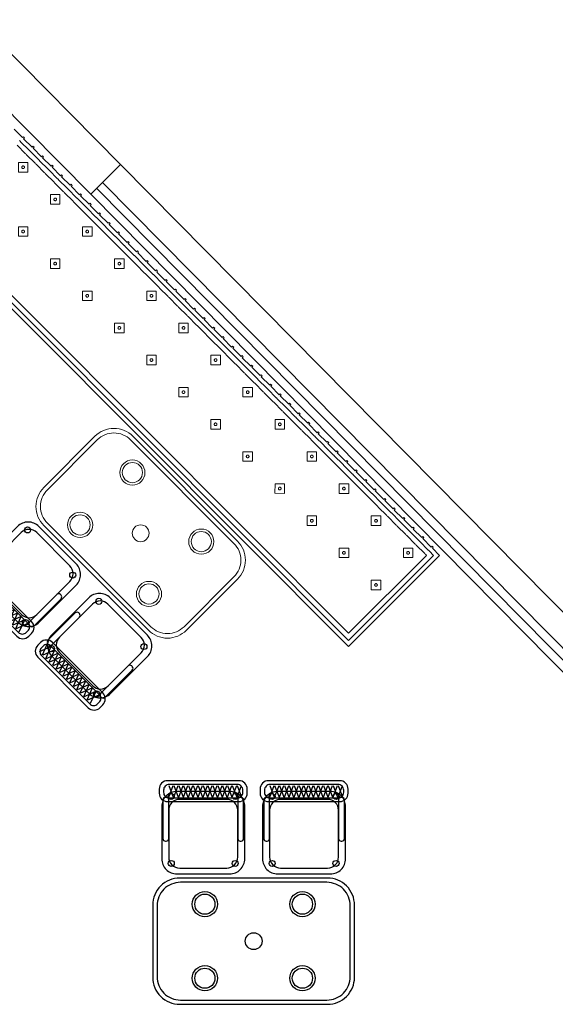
# Model space of a CAD drawing. Header units: metres. Extents: x 2232.4 to 2275.2, y 411.9 to 437.5.
# Tile 18 of 19: x 2268.8 to 2272, y 431.2 to 437.1. Entities that reach past the tile are written whole.
import ezdxf

# ---------------------------------------------------------------- set-up
doc = ezdxf.new("R2010")
doc.units = ezdxf.units.M
for name, color, linetype in [('DOOR', 5, 'Continuous'), ('RP_CHAIRS', 7, 'Continuous'), ('RP_TABLES', 7, 'Continuous'), ('WALL NEW', 40, 'Continuous')]:
    doc.layers.add(name, color=color, linetype=linetype)
doc.layers.add('NC_N1_BANQUETTES', color=7, linetype='Continuous', lineweight=13)
doc.layers.add('NC_N1_TABLES', color=7, linetype='Continuous', lineweight=13)

# ---------------------------------------------------------------- blocks, each defined once
blk = doc.blocks.new('NC_N1_TRIANGLE_L_BANQUETTE')
at = {"color": 0, "linetype": 'Continuous', "lineweight": -2}
for points in [[(0.035, 0.769), (0.035, 0.84), (0.027, 0.84), (0.027, 0.849), (0.035, 0.849), (0.035, 0.92), (0.027, 0.92), (0.027, 0.929), (0.035, 0.929), (0.035, 1), (0.027, 1), (0.027, 1.009), (0.035, 1.009), (0.035, 1.08), (0.027, 1.08), (0.027, 1.089), (0.035, 1.089), (0.035, 1.16), (0.027, 1.16), (0.027, 1.169), (0.035, 1.169), (0.035, 1.24), (0.027, 1.24), (0.027, 1.249), (0.035, 1.249), (0.035, 1.32), (0.027, 1.32), (0.027, 1.329), (0.035, 1.329), (0.035, 1.4), (0.027, 1.4), (0.027, 1.409), (0.035, 1.409), (0.035, 1.48), (0.027, 1.48), (0.027, 1.489), (0.035, 1.489), (0.035, 1.56), (0.027, 1.56), (0.027, 1.569), (0.035, 1.569), (0.035, 1.64), (0.027, 1.64), (0.027, 1.649), (0.035, 1.649), (0.035, 1.72), (0.027, 1.72), (0.027, 1.729), (0.035, 1.729), (0.035, 1.8), (0.027, 1.8), (0.027, 1.809), (0.035, 1.809), (0.035, 1.88), (0.027, 1.88), (0.027, 1.889), (0.035, 1.889), (0.035, 1.96), (0.027, 1.96), (0.027, 1.969), (0.035, 1.969), (0.035, 2.04), (0.027, 2.04), (0.027, 2.049), (0.035, 2.049), (0.035, 2.12), (0.027, 2.12), (0.027, 2.129), (0.035, 2.129), (0.035, 2.2), (0.027, 2.2), (0.027, 2.209), (0.035, 2.209), (0.035, 2.28), (0.027, 2.28), (0.027, 2.289), (0.035, 2.289), (0.035, 2.36), (0.027, 2.36), (0.027, 2.369), (0.035, 2.369), (0.035, 2.44), (0.027, 2.44), (0.027, 2.449), (0.035, 2.449), (0.035, 2.52), (0.027, 2.52), (0.027, 2.529), (0.035, 2.529), (0.035, 2.6), (0.027, 2.6), (0.027, 2.609), (0.035, 2.609), (0.035, 2.68), (0.027, 2.68), (0.027, 2.689), (0.035, 2.689), (0.035, 2.76), (0.027, 2.76), (0.027, 2.769), (0.035, 2.769), (0.035, 2.84), (0.027, 2.84), (0.027, 2.849), (0.035, 2.849), (0.035, 2.92), (0.027, 2.92), (0.027, 2.929), (0.035, 2.929), (0.035, 3), (0.027, 3), (0.027, 3.009), (0.035, 3.009), (0.035, 3.08), (0.027, 3.08), (0.027, 3.089), (0.035, 3.089), (0.035, 3.16), (0.027, 3.16), (0.027, 3.169), (0.035, 3.169), (0.035, 3.24), (0.027, 3.24), (0.027, 3.249), (0.035, 3.249), (0.035, 3.32), (0.027, 3.32), (0.027, 3.329), (0.035, 3.329), (0.035, 3.4), (0.027, 3.4), (0.027, 3.409), (0.035, 3.409), (0.035, 3.48), (0.027, 3.48), (0.027, 3.489), (0.035, 3.489), (0.035, 3.56), (0.027, 3.56), (0.027, 3.569), (0.035, 3.569), (0.035, 3.64), (0.027, 3.64), (0.027, 3.649), (0.035, 3.649), (0.035, 3.72), (0.027, 3.72), (0.027, 3.729), (0.035, 3.729), (0.035, 3.8), (0.027, 3.8), (0.027, 3.809), (0.035, 3.809), (0.035, 3.88), (0.027, 3.88), (0.027, 3.889), (0.035, 3.889), (0.035, 3.96), (0.027, 3.96), (0.027, 3.969), (0.035, 3.969), (0.035, 4.04), (0.027, 4.04), (0.027, 4.049), (0.035, 4.049), (0.035, 4.12), (0.027, 4.12), (0.027, 4.129), (0.035, 4.129), (0.035, 4.2), (0.027, 4.2), (0.027, 4.209), (0.035, 4.209), (0.035, 4.28), (0.027, 4.28), (0.027, 4.289), (0.035, 4.289), (0.035, 4.35), (0.8, 4.35), (0.8, 0.8)], [(0.06, 0.84), (0.0599, 0.8425), (0.0596, 0.8445), (0.0599, 0.8465), (0.06, 0.849), (0.06, 0.92), (0.0599, 0.9225), (0.0596, 0.9245), (0.0599, 0.9265), (0.06, 0.929), (0.06, 1), (0.0599, 1.0025), (0.0596, 1.0045), (0.0599, 1.0065), (0.06, 1.009), (0.06, 1.08), (0.0599, 1.0825), (0.0596, 1.0845), (0.0599, 1.0865), (0.06, 1.089), (0.06, 1.16), (0.0599, 1.1625), (0.0596, 1.1645), (0.0599, 1.1665), (0.06, 1.169), (0.06, 1.24), (0.0599, 1.2425), (0.0596, 1.2445), (0.0599, 1.2465), (0.06, 1.249), (0.06, 1.32), (0.0599, 1.3225), (0.0596, 1.3245), (0.0599, 1.3265), (0.06, 1.329), (0.06, 1.4), (0.0599, 1.4025), (0.0596, 1.4045), (0.0599, 1.4065), (0.06, 1.409), (0.06, 1.48), (0.0599, 1.4825), (0.0596, 1.4845), (0.0599, 1.4865), (0.06, 1.489), (0.06, 1.56), (0.0599, 1.5625), (0.0596, 1.5645), (0.0599, 1.5665), (0.06, 1.569), (0.06, 1.64), (0.0599, 1.6425), (0.0596, 1.6445), (0.0599, 1.6465), (0.06, 1.649), (0.06, 1.72), (0.0599, 1.7225), (0.0596, 1.7245), (0.0599, 1.7265), (0.06, 1.729), (0.06, 1.8), (0.0599, 1.8025), (0.0596, 1.8045), (0.0599, 1.8065), (0.06, 1.809), (0.06, 1.88), (0.0599, 1.8825), (0.0596, 1.8845), (0.0599, 1.8865), (0.06, 1.889), (0.06, 1.96), (0.0599, 1.9625), (0.0596, 1.9645), (0.0599, 1.9665), (0.06, 1.969), (0.06, 2.04), (0.0599, 2.0425), (0.0596, 2.0445), (0.0599, 2.0465), (0.06, 2.049), (0.06, 2.12), (0.0599, 2.1225), (0.0596, 2.1245), (0.0599, 2.1265), (0.06, 2.129), (0.06, 2.2), (0.0599, 2.2025), (0.0596, 2.2045), (0.0599, 2.2065), (0.06, 2.209), (0.06, 2.28), (0.0599, 2.2825), (0.0596, 2.2845), (0.0599, 2.2865), (0.06, 2.289), (0.06, 2.36), (0.0599, 2.3625), (0.0596, 2.3645), (0.0599, 2.3665), (0.06, 2.369), (0.06, 2.44), (0.0599, 2.4425), (0.0596, 2.4445), (0.0599, 2.4465), (0.06, 2.449), (0.06, 2.52), (0.0599, 2.5225), (0.0596, 2.5245), (0.0599, 2.5265), (0.06, 2.529), (0.06, 2.6), (0.0599, 2.6025), (0.0596, 2.6045), (0.0599, 2.6065), (0.06, 2.609), (0.06, 2.68), (0.0599, 2.6825), (0.0596, 2.6845), (0.0599, 2.6865), (0.06, 2.689), (0.06, 2.76), (0.0599, 2.7625), (0.0596, 2.7645), (0.0599, 2.7665), (0.06, 2.769), (0.06, 2.84), (0.0599, 2.8425), (0.0596, 2.8445), (0.0599, 2.8465), (0.06, 2.849), (0.06, 2.92), (0.0599, 2.9225), (0.0596, 2.9245), (0.0599, 2.9265), (0.06, 2.929), (0.06, 3), (0.0599, 3.0025), (0.0596, 3.0045), (0.0599, 3.0065), (0.06, 3.009), (0.06, 3.08), (0.0599, 3.0825), (0.0596, 3.0845), (0.0599, 3.0865), (0.06, 3.089), (0.06, 3.16), (0.0599, 3.1625), (0.0596, 3.1645), (0.0599, 3.1665), (0.06, 3.169), (0.06, 3.24), (0.0599, 3.2425), (0.0596, 3.2445), (0.0599, 3.2465), (0.06, 3.249), (0.06, 3.32), (0.0599, 3.3225), (0.0596, 3.3245), (0.0599, 3.3265), (0.06, 3.329), (0.06, 3.4), (0.0599, 3.4025), (0.0596, 3.4045), (0.0599, 3.4065), (0.06, 3.409), (0.06, 3.48), (0.0599, 3.4825), (0.0596, 3.4845), (0.0599, 3.4865), (0.06, 3.489), (0.06, 3.56), (0.0599, 3.5625), (0.0596, 3.5645), (0.0599, 3.5665), (0.06, 3.569), (0.06, 3.64), (0.0599, 3.6425), (0.0596, 3.6445), (0.0599, 3.6465), (0.06, 3.649), (0.06, 3.72), (0.0599, 3.7225), (0.0596, 3.7245), (0.0599, 3.7265), (0.06, 3.729), (0.06, 3.8), (0.0599, 3.8025), (0.0596, 3.8045), (0.0599, 3.8065), (0.06, 3.809), (0.06, 3.88), (0.0599, 3.8825), (0.0596, 3.8845), (0.0599, 3.8865), (0.06, 3.889), (0.06, 3.96), (0.0599, 3.9625), (0.0596, 3.9645), (0.0599, 3.9665), (0.06, 3.969), (0.06, 4.04), (0.0599, 4.0425), (0.0596, 4.0445), (0.0599, 4.0465), (0.06, 4.049), (0.06, 4.12), (0.0599, 4.1225), (0.0596, 4.1245), (0.0599, 4.1265), (0.06, 4.129), (0.06, 4.2), (0.0599, 4.2025), (0.0596, 4.2045), (0.0599, 4.2065), (0.06, 4.209), (0.06, 4.28), (0.0599, 4.2825), (0.0596, 4.2845), (0.0599, 4.2865), (0.06, 4.289), (0.06, 4.325), (0.775, 4.325), (0.775, 0.8)], [(0.09, 0.849), (0.09, 0.92), (0.0898, 0.9245), (0.09, 0.929), (0.09, 1), (0.0898, 1.0045), (0.09, 1.009), (0.09, 1.08), (0.0898, 1.0845), (0.09, 1.089), (0.09, 1.16), (0.0898, 1.1645), (0.09, 1.169), (0.09, 1.24), (0.0898, 1.2445), (0.09, 1.249), (0.09, 1.32), (0.0898, 1.3245), (0.09, 1.329), (0.09, 1.4), (0.0898, 1.4045), (0.09, 1.409), (0.09, 1.48), (0.0898, 1.4845), (0.09, 1.489), (0.09, 1.56), (0.0898, 1.5645), (0.09, 1.569), (0.09, 1.64), (0.0898, 1.6445), (0.09, 1.649), (0.09, 1.72), (0.0898, 1.7245), (0.09, 1.729), (0.09, 1.8), (0.0898, 1.8045), (0.09, 1.809), (0.09, 1.88), (0.0898, 1.8845), (0.09, 1.889), (0.09, 1.96), (0.0898, 1.9645), (0.09, 1.969), (0.09, 2.04), (0.0898, 2.0445), (0.09, 2.049), (0.09, 2.12), (0.0898, 2.1245), (0.09, 2.129), (0.09, 2.2), (0.0898, 2.2045), (0.09, 2.209), (0.09, 2.28), (0.0898, 2.2845), (0.09, 2.289), (0.09, 2.36), (0.0898, 2.3645), (0.09, 2.369), (0.09, 2.44), (0.0898, 2.4445), (0.09, 2.449), (0.09, 2.52), (0.0898, 2.5245), (0.09, 2.529), (0.09, 2.6), (0.0898, 2.6045), (0.09, 2.609), (0.09, 2.68), (0.0898, 2.6845), (0.09, 2.689), (0.09, 2.76), (0.0898, 2.7645), (0.09, 2.769), (0.09, 2.84), (0.0898, 2.8445), (0.09, 2.849), (0.09, 2.92), (0.0898, 2.9245), (0.09, 2.929), (0.09, 3), (0.0898, 3.0045), (0.09, 3.009), (0.09, 3.08), (0.0898, 3.0845), (0.09, 3.089), (0.09, 3.16), (0.0898, 3.1645), (0.09, 3.169), (0.09, 3.24), (0.0898, 3.2445), (0.09, 3.249), (0.09, 3.32), (0.0898, 3.3245), (0.09, 3.329), (0.09, 3.4), (0.0898, 3.4045), (0.09, 3.409), (0.09, 3.48), (0.0898, 3.4845), (0.09, 3.489), (0.09, 3.56), (0.0898, 3.5645), (0.09, 3.569), (0.09, 3.64), (0.0898, 3.6445), (0.09, 3.649), (0.09, 3.72), (0.0898, 3.7245), (0.09, 3.729), (0.09, 3.8), (0.0898, 3.8045), (0.09, 3.809), (0.09, 3.88), (0.0898, 3.8845), (0.09, 3.889), (0.09, 3.96), (0.0898, 3.9645), (0.09, 3.969), (0.09, 4.04), (0.0898, 4.0445), (0.09, 4.049), (0.09, 4.12), (0.0898, 4.1245), (0.09, 4.129), (0.09, 4.2), (0.0898, 4.2045), (0.09, 4.209), (0.09, 4.28), (0.0898, 4.2845), (0.09, 4.289), (0.09, 4.295), (0.745, 4.295), (0.745, 0.8)]]:
    blk.add_lwpolyline(points, dxfattribs=at)
for points in [[(0.157, 4.167), (0.197, 4.207), (0.157, 4.247), (0.117, 4.207)], [(0.165, 4.207), (0.165, 4.2062), (0.1648, 4.2054), (0.1647, 4.2047), (0.1644, 4.2039), (0.1641, 4.2032), (0.1637, 4.2026), (0.1632, 4.2019), (0.1627, 4.2013), (0.1621, 4.2008), (0.1614, 4.2003), (0.1608, 4.1999), (0.1601, 4.1996), (0.1593, 4.1993), (0.1586, 4.1992), (0.1578, 4.199), (0.157, 4.199), (0.1562, 4.199), (0.1554, 4.1992), (0.1547, 4.1993), (0.1539, 4.1996), (0.1532, 4.1999), (0.1526, 4.2003), (0.1519, 4.2008), (0.1513, 4.2013), (0.1508, 4.2019), (0.1503, 4.2026), (0.1499, 4.2032), (0.1496, 4.2039), (0.1493, 4.2047), (0.1492, 4.2054), (0.149, 4.2062), (0.149, 4.207), (0.149, 4.2078), (0.1492, 4.2086), (0.1493, 4.2093), (0.1496, 4.2101), (0.1499, 4.2108), (0.1503, 4.2114), (0.1508, 4.2121), (0.1513, 4.2127), (0.1519, 4.2132), (0.1526, 4.2137), (0.1532, 4.2141), (0.1539, 4.2144), (0.1547, 4.2147), (0.1554, 4.2148), (0.1562, 4.215), (0.157, 4.215), (0.1578, 4.215), (0.1586, 4.2148), (0.1593, 4.2147), (0.1601, 4.2144), (0.1608, 4.2141), (0.1614, 4.2137), (0.1621, 4.2132), (0.1627, 4.2127), (0.1632, 4.2121), (0.1637, 4.2114), (0.1641, 4.2108), (0.1644, 4.2101), (0.1647, 4.2093), (0.1648, 4.2086), (0.165, 4.2078)], [(0.427, 4.167), (0.467, 4.207), (0.427, 4.247), (0.387, 4.207)], [(0.435, 4.207), (0.435, 4.2062), (0.4348, 4.2054), (0.4347, 4.2047), (0.4344, 4.2039), (0.4341, 4.2032), (0.4337, 4.2026), (0.4332, 4.2019), (0.4327, 4.2013), (0.4321, 4.2008), (0.4314, 4.2003), (0.4308, 4.1999), (0.4301, 4.1996), (0.4293, 4.1993), (0.4286, 4.1992), (0.4278, 4.199), (0.427, 4.199), (0.4262, 4.199), (0.4254, 4.1992), (0.4247, 4.1993), (0.4239, 4.1996), (0.4232, 4.1999), (0.4226, 4.2003), (0.4219, 4.2008), (0.4213, 4.2013), (0.4208, 4.2019), (0.4203, 4.2026), (0.4199, 4.2032), (0.4196, 4.2039), (0.4193, 4.2047), (0.4192, 4.2054), (0.419, 4.2062), (0.419, 4.207), (0.419, 4.2078), (0.4192, 4.2086), (0.4193, 4.2093), (0.4196, 4.2101), (0.4199, 4.2108), (0.4203, 4.2114), (0.4208, 4.2121), (0.4213, 4.2127), (0.4219, 4.2132), (0.4226, 4.2137), (0.4232, 4.2141), (0.4239, 4.2144), (0.4247, 4.2147), (0.4254, 4.2148), (0.4262, 4.215), (0.427, 4.215), (0.4278, 4.215), (0.4286, 4.2148), (0.4293, 4.2147), (0.4301, 4.2144), (0.4308, 4.2141), (0.4314, 4.2137), (0.4321, 4.2132), (0.4327, 4.2127), (0.4332, 4.2121), (0.4337, 4.2114), (0.4341, 4.2108), (0.4344, 4.2101), (0.4347, 4.2093), (0.4348, 4.2086), (0.435, 4.2078)], [(0.157, 3.897), (0.197, 3.937), (0.157, 3.977), (0.117, 3.937)], [(0.165, 3.937), (0.165, 3.9362), (0.1648, 3.9354), (0.1647, 3.9347), (0.1644, 3.9339), (0.1641, 3.9332), (0.1637, 3.9326), (0.1632, 3.9319), (0.1627, 3.9313), (0.1621, 3.9308), (0.1614, 3.9303), (0.1608, 3.9299), (0.1601, 3.9296), (0.1593, 3.9293), (0.1586, 3.9292), (0.1578, 3.929), (0.157, 3.929), (0.1562, 3.929), (0.1554, 3.9292), (0.1547, 3.9293), (0.1539, 3.9296), (0.1532, 3.9299), (0.1526, 3.9303), (0.1519, 3.9308), (0.1513, 3.9313), (0.1508, 3.9319), (0.1503, 3.9326), (0.1499, 3.9332), (0.1496, 3.9339), (0.1493, 3.9347), (0.1492, 3.9354), (0.149, 3.9362), (0.149, 3.937), (0.149, 3.9378), (0.1492, 3.9386), (0.1493, 3.9393), (0.1496, 3.9401), (0.1499, 3.9408), (0.1503, 3.9414), (0.1508, 3.9421), (0.1513, 3.9427), (0.1519, 3.9432), (0.1526, 3.9437), (0.1532, 3.9441), (0.1539, 3.9444), (0.1547, 3.9447), (0.1554, 3.9448), (0.1562, 3.945), (0.157, 3.945), (0.1578, 3.945), (0.1586, 3.9448), (0.1593, 3.9447), (0.1601, 3.9444), (0.1608, 3.9441), (0.1614, 3.9437), (0.1621, 3.9432), (0.1627, 3.9427), (0.1632, 3.9421), (0.1637, 3.9414), (0.1641, 3.9408), (0.1644, 3.9401), (0.1647, 3.9393), (0.1648, 3.9386), (0.165, 3.9378)], [(0.427, 3.897), (0.467, 3.937), (0.427, 3.977), (0.387, 3.937)], [(0.435, 3.937), (0.435, 3.9362), (0.4348, 3.9354), (0.4347, 3.9347), (0.4344, 3.9339), (0.4341, 3.9332), (0.4337, 3.9326), (0.4332, 3.9319), (0.4327, 3.9313), (0.4321, 3.9308), (0.4314, 3.9303), (0.4308, 3.9299), (0.4301, 3.9296), (0.4293, 3.9293), (0.4286, 3.9292), (0.4278, 3.929), (0.427, 3.929), (0.4262, 3.929), (0.4254, 3.9292), (0.4247, 3.9293), (0.4239, 3.9296), (0.4232, 3.9299), (0.4226, 3.9303), (0.4219, 3.9308), (0.4213, 3.9313), (0.4208, 3.9319), (0.4203, 3.9326), (0.4199, 3.9332), (0.4196, 3.9339), (0.4193, 3.9347), (0.4192, 3.9354), (0.419, 3.9362), (0.419, 3.937), (0.419, 3.9378), (0.4192, 3.9386), (0.4193, 3.9393), (0.4196, 3.9401), (0.4199, 3.9408), (0.4203, 3.9414), (0.4208, 3.9421), (0.4213, 3.9427), (0.4219, 3.9432), (0.4226, 3.9437), (0.4232, 3.9441), (0.4239, 3.9444), (0.4247, 3.9447), (0.4254, 3.9448), (0.4262, 3.945), (0.427, 3.945), (0.4278, 3.945), (0.4286, 3.9448), (0.4293, 3.9447), (0.4301, 3.9444), (0.4308, 3.9441), (0.4314, 3.9437), (0.4321, 3.9432), (0.4327, 3.9427), (0.4332, 3.9421), (0.4337, 3.9414), (0.4341, 3.9408), (0.4344, 3.9401), (0.4347, 3.9393), (0.4348, 3.9386), (0.435, 3.9378)], [(0.157, 3.627), (0.197, 3.667), (0.157, 3.707), (0.117, 3.667)], [(0.427, 3.627), (0.467, 3.667), (0.427, 3.707), (0.387, 3.667)], [(0.165, 3.667), (0.165, 3.6662), (0.1648, 3.6654), (0.1647, 3.6647), (0.1644, 3.6639), (0.1641, 3.6632), (0.1637, 3.6626), (0.1632, 3.6619), (0.1627, 3.6613), (0.1621, 3.6608), (0.1614, 3.6603), (0.1608, 3.6599), (0.1601, 3.6596), (0.1593, 3.6593), (0.1586, 3.6592), (0.1578, 3.659), (0.157, 3.659), (0.1562, 3.659), (0.1554, 3.6592), (0.1547, 3.6593), (0.1539, 3.6596), (0.1532, 3.6599), (0.1526, 3.6603), (0.1519, 3.6608), (0.1513, 3.6613), (0.1508, 3.6619), (0.1503, 3.6626), (0.1499, 3.6632), (0.1496, 3.6639), (0.1493, 3.6647), (0.1492, 3.6654), (0.149, 3.6662), (0.149, 3.667), (0.149, 3.6678), (0.1492, 3.6686), (0.1493, 3.6693), (0.1496, 3.6701), (0.1499, 3.6708), (0.1503, 3.6714), (0.1508, 3.6721), (0.1513, 3.6727), (0.1519, 3.6732), (0.1526, 3.6737), (0.1532, 3.6741), (0.1539, 3.6744), (0.1547, 3.6747), (0.1554, 3.6748), (0.1562, 3.675), (0.157, 3.675), (0.1578, 3.675), (0.1586, 3.6748), (0.1593, 3.6747), (0.1601, 3.6744), (0.1608, 3.6741), (0.1614, 3.6737), (0.1621, 3.6732), (0.1627, 3.6727), (0.1632, 3.6721), (0.1637, 3.6714), (0.1641, 3.6708), (0.1644, 3.6701), (0.1647, 3.6693), (0.1648, 3.6686), (0.165, 3.6678)], [(0.435, 3.667), (0.435, 3.6662), (0.4348, 3.6654), (0.4347, 3.6647), (0.4344, 3.6639), (0.4341, 3.6632), (0.4337, 3.6626), (0.4332, 3.6619), (0.4327, 3.6613), (0.4321, 3.6608), (0.4314, 3.6603), (0.4308, 3.6599), (0.4301, 3.6596), (0.4293, 3.6593), (0.4286, 3.6592), (0.4278, 3.659), (0.427, 3.659), (0.4262, 3.659), (0.4254, 3.6592), (0.4247, 3.6593), (0.4239, 3.6596), (0.4232, 3.6599), (0.4226, 3.6603), (0.4219, 3.6608), (0.4213, 3.6613), (0.4208, 3.6619), (0.4203, 3.6626), (0.4199, 3.6632), (0.4196, 3.6639), (0.4193, 3.6647), (0.4192, 3.6654), (0.419, 3.6662), (0.419, 3.667), (0.419, 3.6678), (0.4192, 3.6686), (0.4193, 3.6693), (0.4196, 3.6701), (0.4199, 3.6708), (0.4203, 3.6714), (0.4208, 3.6721), (0.4213, 3.6727), (0.4219, 3.6732), (0.4226, 3.6737), (0.4232, 3.6741), (0.4239, 3.6744), (0.4247, 3.6747), (0.4254, 3.6748), (0.4262, 3.675), (0.427, 3.675), (0.4278, 3.675), (0.4286, 3.6748), (0.4293, 3.6747), (0.4301, 3.6744), (0.4308, 3.6741), (0.4314, 3.6737), (0.4321, 3.6732), (0.4327, 3.6727), (0.4332, 3.6721), (0.4337, 3.6714), (0.4341, 3.6708), (0.4344, 3.6701), (0.4347, 3.6693), (0.4348, 3.6686), (0.435, 3.6678)], [(0.157, 3.357), (0.197, 3.397), (0.157, 3.437), (0.117, 3.397)], [(0.165, 3.397), (0.165, 3.3962), (0.1648, 3.3954), (0.1647, 3.3947), (0.1644, 3.3939), (0.1641, 3.3932), (0.1637, 3.3926), (0.1632, 3.3919), (0.1627, 3.3913), (0.1621, 3.3908), (0.1614, 3.3903), (0.1608, 3.3899), (0.1601, 3.3896), (0.1593, 3.3893), (0.1586, 3.3892), (0.1578, 3.389), (0.157, 3.389), (0.1562, 3.389), (0.1554, 3.3892), (0.1547, 3.3893), (0.1539, 3.3896), (0.1532, 3.3899), (0.1526, 3.3903), (0.1519, 3.3908), (0.1513, 3.3913), (0.1508, 3.3919), (0.1503, 3.3926), (0.1499, 3.3932), (0.1496, 3.3939), (0.1493, 3.3947), (0.1492, 3.3954), (0.149, 3.3962), (0.149, 3.397), (0.149, 3.3978), (0.1492, 3.3986), (0.1493, 3.3993), (0.1496, 3.4001), (0.1499, 3.4008), (0.1503, 3.4014), (0.1508, 3.4021), (0.1513, 3.4027), (0.1519, 3.4032), (0.1526, 3.4037), (0.1532, 3.4041), (0.1539, 3.4044), (0.1547, 3.4047), (0.1554, 3.4048), (0.1562, 3.405), (0.157, 3.405), (0.1578, 3.405), (0.1586, 3.4048), (0.1593, 3.4047), (0.1601, 3.4044), (0.1608, 3.4041), (0.1614, 3.4037), (0.1621, 3.4032), (0.1627, 3.4027), (0.1632, 3.4021), (0.1637, 3.4014), (0.1641, 3.4008), (0.1644, 3.4001), (0.1647, 3.3993), (0.1648, 3.3986), (0.165, 3.3978)], [(0.427, 3.357), (0.467, 3.397), (0.427, 3.437), (0.387, 3.397)], [(0.435, 3.397), (0.435, 3.3962), (0.4348, 3.3954), (0.4347, 3.3947), (0.4344, 3.3939), (0.4341, 3.3932), (0.4337, 3.3926), (0.4332, 3.3919), (0.4327, 3.3913), (0.4321, 3.3908), (0.4314, 3.3903), (0.4308, 3.3899), (0.4301, 3.3896), (0.4293, 3.3893), (0.4286, 3.3892), (0.4278, 3.389), (0.427, 3.389), (0.4262, 3.389), (0.4254, 3.3892), (0.4247, 3.3893), (0.4239, 3.3896), (0.4232, 3.3899), (0.4226, 3.3903), (0.4219, 3.3908), (0.4213, 3.3913), (0.4208, 3.3919), (0.4203, 3.3926), (0.4199, 3.3932), (0.4196, 3.3939), (0.4193, 3.3947), (0.4192, 3.3954), (0.419, 3.3962), (0.419, 3.397), (0.419, 3.3978), (0.4192, 3.3986), (0.4193, 3.3993), (0.4196, 3.4001), (0.4199, 3.4008), (0.4203, 3.4014), (0.4208, 3.4021), (0.4213, 3.4027), (0.4219, 3.4032), (0.4226, 3.4037), (0.4232, 3.4041), (0.4239, 3.4044), (0.4247, 3.4047), (0.4254, 3.4048), (0.4262, 3.405), (0.427, 3.405), (0.4278, 3.405), (0.4286, 3.4048), (0.4293, 3.4047), (0.4301, 3.4044), (0.4308, 3.4041), (0.4314, 3.4037), (0.4321, 3.4032), (0.4327, 3.4027), (0.4332, 3.4021), (0.4337, 3.4014), (0.4341, 3.4008), (0.4344, 3.4001), (0.4347, 3.3993), (0.4348, 3.3986), (0.435, 3.3978)], [(0.157, 3.087), (0.197, 3.127), (0.157, 3.167), (0.117, 3.127)], [(0.427, 3.087), (0.467, 3.127), (0.427, 3.167), (0.387, 3.127)], [(0.165, 3.127), (0.165, 3.1262), (0.1648, 3.1254), (0.1647, 3.1247), (0.1644, 3.1239), (0.1641, 3.1232), (0.1637, 3.1226), (0.1632, 3.1219), (0.1627, 3.1213), (0.1621, 3.1208), (0.1614, 3.1203), (0.1608, 3.1199), (0.1601, 3.1196), (0.1593, 3.1193), (0.1586, 3.1192), (0.1578, 3.119), (0.157, 3.119), (0.1562, 3.119), (0.1554, 3.1192), (0.1547, 3.1193), (0.1539, 3.1196), (0.1532, 3.1199), (0.1526, 3.1203), (0.1519, 3.1208), (0.1513, 3.1213), (0.1508, 3.1219), (0.1503, 3.1226), (0.1499, 3.1232), (0.1496, 3.1239), (0.1493, 3.1247), (0.1492, 3.1254), (0.149, 3.1262), (0.149, 3.127), (0.149, 3.1278), (0.1492, 3.1286), (0.1493, 3.1293), (0.1496, 3.1301), (0.1499, 3.1308), (0.1503, 3.1314), (0.1508, 3.1321), (0.1513, 3.1327), (0.1519, 3.1332), (0.1526, 3.1337), (0.1532, 3.1341), (0.1539, 3.1344), (0.1547, 3.1347), (0.1554, 3.1348), (0.1562, 3.135), (0.157, 3.135), (0.1578, 3.135), (0.1586, 3.1348), (0.1593, 3.1347), (0.1601, 3.1344), (0.1608, 3.1341), (0.1614, 3.1337), (0.1621, 3.1332), (0.1627, 3.1327), (0.1632, 3.1321), (0.1637, 3.1314), (0.1641, 3.1308), (0.1644, 3.1301), (0.1647, 3.1293), (0.1648, 3.1286), (0.165, 3.1278)], [(0.435, 3.127), (0.435, 3.1262), (0.4348, 3.1254), (0.4347, 3.1247), (0.4344, 3.1239), (0.4341, 3.1232), (0.4337, 3.1226), (0.4332, 3.1219), (0.4327, 3.1213), (0.4321, 3.1208), (0.4314, 3.1203), (0.4308, 3.1199), (0.4301, 3.1196), (0.4293, 3.1193), (0.4286, 3.1192), (0.4278, 3.119), (0.427, 3.119), (0.4262, 3.119), (0.4254, 3.1192), (0.4247, 3.1193), (0.4239, 3.1196), (0.4232, 3.1199), (0.4226, 3.1203), (0.4219, 3.1208), (0.4213, 3.1213), (0.4208, 3.1219), (0.4203, 3.1226), (0.4199, 3.1232), (0.4196, 3.1239), (0.4193, 3.1247), (0.4192, 3.1254), (0.419, 3.1262), (0.419, 3.127), (0.419, 3.1278), (0.4192, 3.1286), (0.4193, 3.1293), (0.4196, 3.1301), (0.4199, 3.1308), (0.4203, 3.1314), (0.4208, 3.1321), (0.4213, 3.1327), (0.4219, 3.1332), (0.4226, 3.1337), (0.4232, 3.1341), (0.4239, 3.1344), (0.4247, 3.1347), (0.4254, 3.1348), (0.4262, 3.135), (0.427, 3.135), (0.4278, 3.135), (0.4286, 3.1348), (0.4293, 3.1347), (0.4301, 3.1344), (0.4308, 3.1341), (0.4314, 3.1337), (0.4321, 3.1332), (0.4327, 3.1327), (0.4332, 3.1321), (0.4337, 3.1314), (0.4341, 3.1308), (0.4344, 3.1301), (0.4347, 3.1293), (0.4348, 3.1286), (0.435, 3.1278)], [(0.157, 2.817), (0.197, 2.857), (0.157, 2.897), (0.117, 2.857)], [(0.427, 2.817), (0.467, 2.857), (0.427, 2.897), (0.387, 2.857)], [(0.165, 2.857), (0.165, 2.8562), (0.1648, 2.8554), (0.1647, 2.8547), (0.1644, 2.8539), (0.1641, 2.8532), (0.1637, 2.8526), (0.1632, 2.8519), (0.1627, 2.8513), (0.1621, 2.8508), (0.1614, 2.8503), (0.1608, 2.8499), (0.1601, 2.8496), (0.1593, 2.8493), (0.1586, 2.8492), (0.1578, 2.849), (0.157, 2.849), (0.1562, 2.849), (0.1554, 2.8492), (0.1547, 2.8493), (0.1539, 2.8496), (0.1532, 2.8499), (0.1526, 2.8503), (0.1519, 2.8508), (0.1513, 2.8513), (0.1508, 2.8519), (0.1503, 2.8526), (0.1499, 2.8532), (0.1496, 2.8539), (0.1493, 2.8547), (0.1492, 2.8554), (0.149, 2.8562), (0.149, 2.857), (0.149, 2.8578), (0.1492, 2.8586), (0.1493, 2.8593), (0.1496, 2.8601), (0.1499, 2.8608), (0.1503, 2.8614), (0.1508, 2.8621), (0.1513, 2.8627), (0.1519, 2.8632), (0.1526, 2.8637), (0.1532, 2.8641), (0.1539, 2.8644), (0.1547, 2.8647), (0.1554, 2.8648), (0.1562, 2.865), (0.157, 2.865), (0.1578, 2.865), (0.1586, 2.8648), (0.1593, 2.8647), (0.1601, 2.8644), (0.1608, 2.8641), (0.1614, 2.8637), (0.1621, 2.8632), (0.1627, 2.8627), (0.1632, 2.8621), (0.1637, 2.8614), (0.1641, 2.8608), (0.1644, 2.8601), (0.1647, 2.8593), (0.1648, 2.8586), (0.165, 2.8578)], [(0.435, 2.857), (0.435, 2.8562), (0.4348, 2.8554), (0.4347, 2.8547), (0.4344, 2.8539), (0.4341, 2.8532), (0.4337, 2.8526), (0.4332, 2.8519), (0.4327, 2.8513), (0.4321, 2.8508), (0.4314, 2.8503), (0.4308, 2.8499), (0.4301, 2.8496), (0.4293, 2.8493), (0.4286, 2.8492), (0.4278, 2.849), (0.427, 2.849), (0.4262, 2.849), (0.4254, 2.8492), (0.4247, 2.8493), (0.4239, 2.8496), (0.4232, 2.8499), (0.4226, 2.8503), (0.4219, 2.8508), (0.4213, 2.8513), (0.4208, 2.8519), (0.4203, 2.8526), (0.4199, 2.8532), (0.4196, 2.8539), (0.4193, 2.8547), (0.4192, 2.8554), (0.419, 2.8562), (0.419, 2.857), (0.419, 2.8578), (0.4192, 2.8586), (0.4193, 2.8593), (0.4196, 2.8601), (0.4199, 2.8608), (0.4203, 2.8614), (0.4208, 2.8621), (0.4213, 2.8627), (0.4219, 2.8632), (0.4226, 2.8637), (0.4232, 2.8641), (0.4239, 2.8644), (0.4247, 2.8647), (0.4254, 2.8648), (0.4262, 2.865), (0.427, 2.865), (0.4278, 2.865), (0.4286, 2.8648), (0.4293, 2.8647), (0.4301, 2.8644), (0.4308, 2.8641), (0.4314, 2.8637), (0.4321, 2.8632), (0.4327, 2.8627), (0.4332, 2.8621), (0.4337, 2.8614), (0.4341, 2.8608), (0.4344, 2.8601), (0.4347, 2.8593), (0.4348, 2.8586), (0.435, 2.8578)], [(0.157, 2.547), (0.197, 2.587), (0.157, 2.627), (0.117, 2.587)], [(0.165, 2.587), (0.165, 2.5862), (0.1648, 2.5854), (0.1647, 2.5847), (0.1644, 2.5839), (0.1641, 2.5832), (0.1637, 2.5826), (0.1632, 2.5819), (0.1627, 2.5813), (0.1621, 2.5808), (0.1614, 2.5803), (0.1608, 2.5799), (0.1601, 2.5796), (0.1593, 2.5793), (0.1586, 2.5792), (0.1578, 2.579), (0.157, 2.579), (0.1562, 2.579), (0.1554, 2.5792), (0.1547, 2.5793), (0.1539, 2.5796), (0.1532, 2.5799), (0.1526, 2.5803), (0.1519, 2.5808), (0.1513, 2.5813), (0.1508, 2.5819), (0.1503, 2.5826), (0.1499, 2.5832), (0.1496, 2.5839), (0.1493, 2.5847), (0.1492, 2.5854), (0.149, 2.5862), (0.149, 2.587), (0.149, 2.5878), (0.1492, 2.5886), (0.1493, 2.5893), (0.1496, 2.5901), (0.1499, 2.5908), (0.1503, 2.5914), (0.1508, 2.5921), (0.1513, 2.5927), (0.1519, 2.5932), (0.1526, 2.5937), (0.1532, 2.5941), (0.1539, 2.5944), (0.1547, 2.5947), (0.1554, 2.5948), (0.1562, 2.595), (0.157, 2.595), (0.1578, 2.595), (0.1586, 2.5948), (0.1593, 2.5947), (0.1601, 2.5944), (0.1608, 2.5941), (0.1614, 2.5937), (0.1621, 2.5932), (0.1627, 2.5927), (0.1632, 2.5921), (0.1637, 2.5914), (0.1641, 2.5908), (0.1644, 2.5901), (0.1647, 2.5893), (0.1648, 2.5886), (0.165, 2.5878)], [(0.427, 2.547), (0.467, 2.587), (0.427, 2.627), (0.387, 2.587)], [(0.435, 2.587), (0.435, 2.5862), (0.4348, 2.5854), (0.4347, 2.5847), (0.4344, 2.5839), (0.4341, 2.5832), (0.4337, 2.5826), (0.4332, 2.5819), (0.4327, 2.5813), (0.4321, 2.5808), (0.4314, 2.5803), (0.4308, 2.5799), (0.4301, 2.5796), (0.4293, 2.5793), (0.4286, 2.5792), (0.4278, 2.579), (0.427, 2.579), (0.4262, 2.579), (0.4254, 2.5792), (0.4247, 2.5793), (0.4239, 2.5796), (0.4232, 2.5799), (0.4226, 2.5803), (0.4219, 2.5808), (0.4213, 2.5813), (0.4208, 2.5819), (0.4203, 2.5826), (0.4199, 2.5832), (0.4196, 2.5839), (0.4193, 2.5847), (0.4192, 2.5854), (0.419, 2.5862), (0.419, 2.587), (0.419, 2.5878), (0.4192, 2.5886), (0.4193, 2.5893), (0.4196, 2.5901), (0.4199, 2.5908), (0.4203, 2.5914), (0.4208, 2.5921), (0.4213, 2.5927), (0.4219, 2.5932), (0.4226, 2.5937), (0.4232, 2.5941), (0.4239, 2.5944), (0.4247, 2.5947), (0.4254, 2.5948), (0.4262, 2.595), (0.427, 2.595), (0.4278, 2.595), (0.4286, 2.5948), (0.4293, 2.5947), (0.4301, 2.5944), (0.4308, 2.5941), (0.4314, 2.5937), (0.4321, 2.5932), (0.4327, 2.5927), (0.4332, 2.5921), (0.4337, 2.5914), (0.4341, 2.5908), (0.4344, 2.5901), (0.4347, 2.5893), (0.4348, 2.5886), (0.435, 2.5878)], [(0.157, 2.277), (0.197, 2.317), (0.157, 2.357), (0.117, 2.317)], [(0.427, 2.277), (0.467, 2.317), (0.427, 2.357), (0.387, 2.317)], [(0.165, 2.317), (0.165, 2.3162), (0.1648, 2.3154), (0.1647, 2.3147), (0.1644, 2.3139), (0.1641, 2.3132), (0.1637, 2.3126), (0.1632, 2.3119), (0.1627, 2.3113), (0.1621, 2.3108), (0.1614, 2.3103), (0.1608, 2.3099), (0.1601, 2.3096), (0.1593, 2.3093), (0.1586, 2.3092), (0.1578, 2.309), (0.157, 2.309), (0.1562, 2.309), (0.1554, 2.3092), (0.1547, 2.3093), (0.1539, 2.3096), (0.1532, 2.3099), (0.1526, 2.3103), (0.1519, 2.3108), (0.1513, 2.3113), (0.1508, 2.3119), (0.1503, 2.3126), (0.1499, 2.3132), (0.1496, 2.3139), (0.1493, 2.3147), (0.1492, 2.3154), (0.149, 2.3162), (0.149, 2.317), (0.149, 2.3178), (0.1492, 2.3186), (0.1493, 2.3193), (0.1496, 2.3201), (0.1499, 2.3208), (0.1503, 2.3214), (0.1508, 2.3221), (0.1513, 2.3227), (0.1519, 2.3232), (0.1526, 2.3237), (0.1532, 2.3241), (0.1539, 2.3244), (0.1547, 2.3247), (0.1554, 2.3248), (0.1562, 2.325), (0.157, 2.325), (0.1578, 2.325), (0.1586, 2.3248), (0.1593, 2.3247), (0.1601, 2.3244), (0.1608, 2.3241), (0.1614, 2.3237), (0.1621, 2.3232), (0.1627, 2.3227), (0.1632, 2.3221), (0.1637, 2.3214), (0.1641, 2.3208), (0.1644, 2.3201), (0.1647, 2.3193), (0.1648, 2.3186), (0.165, 2.3178)], [(0.435, 2.317), (0.435, 2.3162), (0.4348, 2.3154), (0.4347, 2.3147), (0.4344, 2.3139), (0.4341, 2.3132), (0.4337, 2.3126), (0.4332, 2.3119), (0.4327, 2.3113), (0.4321, 2.3108), (0.4314, 2.3103), (0.4308, 2.3099), (0.4301, 2.3096), (0.4293, 2.3093), (0.4286, 2.3092), (0.4278, 2.309), (0.427, 2.309), (0.4262, 2.309), (0.4254, 2.3092), (0.4247, 2.3093), (0.4239, 2.3096), (0.4232, 2.3099), (0.4226, 2.3103), (0.4219, 2.3108), (0.4213, 2.3113), (0.4208, 2.3119), (0.4203, 2.3126), (0.4199, 2.3132), (0.4196, 2.3139), (0.4193, 2.3147), (0.4192, 2.3154), (0.419, 2.3162), (0.419, 2.317), (0.419, 2.3178), (0.4192, 2.3186), (0.4193, 2.3193), (0.4196, 2.3201), (0.4199, 2.3208), (0.4203, 2.3214), (0.4208, 2.3221), (0.4213, 2.3227), (0.4219, 2.3232), (0.4226, 2.3237), (0.4232, 2.3241), (0.4239, 2.3244), (0.4247, 2.3247), (0.4254, 2.3248), (0.4262, 2.325), (0.427, 2.325), (0.4278, 2.325), (0.4286, 2.3248), (0.4293, 2.3247), (0.4301, 2.3244), (0.4308, 2.3241), (0.4314, 2.3237), (0.4321, 2.3232), (0.4327, 2.3227), (0.4332, 2.3221), (0.4337, 2.3214), (0.4341, 2.3208), (0.4344, 2.3201), (0.4347, 2.3193), (0.4348, 2.3186), (0.435, 2.3178)], [(0.157, 2.007), (0.197, 2.047), (0.157, 2.087), (0.117, 2.047)], [(0.165, 2.047), (0.165, 2.0462), (0.1648, 2.0454), (0.1647, 2.0447), (0.1644, 2.0439), (0.1641, 2.0432), (0.1637, 2.0426), (0.1632, 2.0419), (0.1627, 2.0413), (0.1621, 2.0408), (0.1614, 2.0403), (0.1608, 2.0399), (0.1601, 2.0396), (0.1593, 2.0393), (0.1586, 2.0392), (0.1578, 2.039), (0.157, 2.039), (0.1562, 2.039), (0.1554, 2.0392), (0.1547, 2.0393), (0.1539, 2.0396), (0.1532, 2.0399), (0.1526, 2.0403), (0.1519, 2.0408), (0.1513, 2.0413), (0.1508, 2.0419), (0.1503, 2.0426), (0.1499, 2.0432), (0.1496, 2.0439), (0.1493, 2.0447), (0.1492, 2.0454), (0.149, 2.0462), (0.149, 2.047), (0.149, 2.0478), (0.1492, 2.0486), (0.1493, 2.0493), (0.1496, 2.0501), (0.1499, 2.0508), (0.1503, 2.0514), (0.1508, 2.0521), (0.1513, 2.0527), (0.1519, 2.0532), (0.1526, 2.0537), (0.1532, 2.0541), (0.1539, 2.0544), (0.1547, 2.0547), (0.1554, 2.0548), (0.1562, 2.055), (0.157, 2.055), (0.1578, 2.055), (0.1586, 2.0548), (0.1593, 2.0547), (0.1601, 2.0544), (0.1608, 2.0541), (0.1614, 2.0537), (0.1621, 2.0532), (0.1627, 2.0527), (0.1632, 2.0521), (0.1637, 2.0514), (0.1641, 2.0508), (0.1644, 2.0501), (0.1647, 2.0493), (0.1648, 2.0486), (0.165, 2.0478)], [(0.427, 2.007), (0.467, 2.047), (0.427, 2.087), (0.387, 2.047)], [(0.435, 2.047), (0.435, 2.0462), (0.4348, 2.0454), (0.4347, 2.0447), (0.4344, 2.0439), (0.4341, 2.0432), (0.4337, 2.0426), (0.4332, 2.0419), (0.4327, 2.0413), (0.4321, 2.0408), (0.4314, 2.0403), (0.4308, 2.0399), (0.4301, 2.0396), (0.4293, 2.0393), (0.4286, 2.0392), (0.4278, 2.039), (0.427, 2.039), (0.4262, 2.039), (0.4254, 2.0392), (0.4247, 2.0393), (0.4239, 2.0396), (0.4232, 2.0399), (0.4226, 2.0403), (0.4219, 2.0408), (0.4213, 2.0413), (0.4208, 2.0419), (0.4203, 2.0426), (0.4199, 2.0432), (0.4196, 2.0439), (0.4193, 2.0447), (0.4192, 2.0454), (0.419, 2.0462), (0.419, 2.047), (0.419, 2.0478), (0.4192, 2.0486), (0.4193, 2.0493), (0.4196, 2.0501), (0.4199, 2.0508), (0.4203, 2.0514), (0.4208, 2.0521), (0.4213, 2.0527), (0.4219, 2.0532), (0.4226, 2.0537), (0.4232, 2.0541), (0.4239, 2.0544), (0.4247, 2.0547), (0.4254, 2.0548), (0.4262, 2.055), (0.427, 2.055), (0.4278, 2.055), (0.4286, 2.0548), (0.4293, 2.0547), (0.4301, 2.0544), (0.4308, 2.0541), (0.4314, 2.0537), (0.4321, 2.0532), (0.4327, 2.0527), (0.4332, 2.0521), (0.4337, 2.0514), (0.4341, 2.0508), (0.4344, 2.0501), (0.4347, 2.0493), (0.4348, 2.0486), (0.435, 2.0478)], [(0.157, 1.737), (0.197, 1.777), (0.157, 1.817), (0.117, 1.777)], [(0.427, 1.737), (0.467, 1.777), (0.427, 1.817), (0.387, 1.777)], [(0.165, 1.777), (0.165, 1.7762), (0.1648, 1.7754), (0.1647, 1.7747), (0.1644, 1.7739), (0.1641, 1.7732), (0.1637, 1.7726), (0.1632, 1.7719), (0.1627, 1.7713), (0.1621, 1.7708), (0.1614, 1.7703), (0.1608, 1.7699), (0.1601, 1.7696), (0.1593, 1.7693), (0.1586, 1.7692), (0.1578, 1.769), (0.157, 1.769), (0.1562, 1.769), (0.1554, 1.7692), (0.1547, 1.7693), (0.1539, 1.7696), (0.1532, 1.7699), (0.1526, 1.7703), (0.1519, 1.7708), (0.1513, 1.7713), (0.1508, 1.7719), (0.1503, 1.7726), (0.1499, 1.7732), (0.1496, 1.7739), (0.1493, 1.7747), (0.1492, 1.7754), (0.149, 1.7762), (0.149, 1.777), (0.149, 1.7778), (0.1492, 1.7786), (0.1493, 1.7793), (0.1496, 1.7801), (0.1499, 1.7808), (0.1503, 1.7814), (0.1508, 1.7821), (0.1513, 1.7827), (0.1519, 1.7832), (0.1526, 1.7837), (0.1532, 1.7841), (0.1539, 1.7844), (0.1547, 1.7847), (0.1554, 1.7848), (0.1562, 1.785), (0.157, 1.785), (0.1578, 1.785), (0.1586, 1.7848), (0.1593, 1.7847), (0.1601, 1.7844), (0.1608, 1.7841), (0.1614, 1.7837), (0.1621, 1.7832), (0.1627, 1.7827), (0.1632, 1.7821), (0.1637, 1.7814), (0.1641, 1.7808), (0.1644, 1.7801), (0.1647, 1.7793), (0.1648, 1.7786), (0.165, 1.7778)], [(0.435, 1.777), (0.435, 1.7762), (0.4348, 1.7754), (0.4347, 1.7747), (0.4344, 1.7739), (0.4341, 1.7732), (0.4337, 1.7726), (0.4332, 1.7719), (0.4327, 1.7713), (0.4321, 1.7708), (0.4314, 1.7703), (0.4308, 1.7699), (0.4301, 1.7696), (0.4293, 1.7693), (0.4286, 1.7692), (0.4278, 1.769), (0.427, 1.769), (0.4262, 1.769), (0.4254, 1.7692), (0.4247, 1.7693), (0.4239, 1.7696), (0.4232, 1.7699), (0.4226, 1.7703), (0.4219, 1.7708), (0.4213, 1.7713), (0.4208, 1.7719), (0.4203, 1.7726), (0.4199, 1.7732), (0.4196, 1.7739), (0.4193, 1.7747), (0.4192, 1.7754), (0.419, 1.7762), (0.419, 1.777), (0.419, 1.7778), (0.4192, 1.7786), (0.4193, 1.7793), (0.4196, 1.7801), (0.4199, 1.7808), (0.4203, 1.7814), (0.4208, 1.7821), (0.4213, 1.7827), (0.4219, 1.7832), (0.4226, 1.7837), (0.4232, 1.7841), (0.4239, 1.7844), (0.4247, 1.7847), (0.4254, 1.7848), (0.4262, 1.785), (0.427, 1.785), (0.4278, 1.785), (0.4286, 1.7848), (0.4293, 1.7847), (0.4301, 1.7844), (0.4308, 1.7841), (0.4314, 1.7837), (0.4321, 1.7832), (0.4327, 1.7827), (0.4332, 1.7821), (0.4337, 1.7814), (0.4341, 1.7808), (0.4344, 1.7801), (0.4347, 1.7793), (0.4348, 1.7786), (0.435, 1.7778)], [(0.157, 1.467), (0.197, 1.507), (0.157, 1.547), (0.117, 1.507)], [(0.427, 1.467), (0.467, 1.507), (0.427, 1.547), (0.387, 1.507)], [(0.165, 1.507), (0.165, 1.5062), (0.1648, 1.5054), (0.1647, 1.5047), (0.1644, 1.5039), (0.1641, 1.5032), (0.1637, 1.5026), (0.1632, 1.5019), (0.1627, 1.5013), (0.1621, 1.5008), (0.1614, 1.5003), (0.1608, 1.4999), (0.1601, 1.4996), (0.1593, 1.4993), (0.1586, 1.4992), (0.1578, 1.499), (0.157, 1.499), (0.1562, 1.499), (0.1554, 1.4992), (0.1547, 1.4993), (0.1539, 1.4996), (0.1532, 1.4999), (0.1526, 1.5003), (0.1519, 1.5008), (0.1513, 1.5013), (0.1508, 1.5019), (0.1503, 1.5026), (0.1499, 1.5032), (0.1496, 1.5039), (0.1493, 1.5047), (0.1492, 1.5054), (0.149, 1.5062), (0.149, 1.507), (0.149, 1.5078), (0.1492, 1.5086), (0.1493, 1.5093), (0.1496, 1.5101), (0.1499, 1.5108), (0.1503, 1.5114), (0.1508, 1.5121), (0.1513, 1.5127), (0.1519, 1.5132), (0.1526, 1.5137), (0.1532, 1.5141), (0.1539, 1.5144), (0.1547, 1.5147), (0.1554, 1.5148), (0.1562, 1.515), (0.157, 1.515), (0.1578, 1.515), (0.1586, 1.5148), (0.1593, 1.5147), (0.1601, 1.5144), (0.1608, 1.5141), (0.1614, 1.5137), (0.1621, 1.5132), (0.1627, 1.5127), (0.1632, 1.5121), (0.1637, 1.5114), (0.1641, 1.5108), (0.1644, 1.5101), (0.1647, 1.5093), (0.1648, 1.5086), (0.165, 1.5078)], [(0.435, 1.507), (0.435, 1.5062), (0.4348, 1.5054), (0.4347, 1.5047), (0.4344, 1.5039), (0.4341, 1.5032), (0.4337, 1.5026), (0.4332, 1.5019), (0.4327, 1.5013), (0.4321, 1.5008), (0.4314, 1.5003), (0.4308, 1.4999), (0.4301, 1.4996), (0.4293, 1.4993), (0.4286, 1.4992), (0.4278, 1.499), (0.427, 1.499), (0.4262, 1.499), (0.4254, 1.4992), (0.4247, 1.4993), (0.4239, 1.4996), (0.4232, 1.4999), (0.4226, 1.5003), (0.4219, 1.5008), (0.4213, 1.5013), (0.4208, 1.5019), (0.4203, 1.5026), (0.4199, 1.5032), (0.4196, 1.5039), (0.4193, 1.5047), (0.4192, 1.5054), (0.419, 1.5062), (0.419, 1.507), (0.419, 1.5078), (0.4192, 1.5086), (0.4193, 1.5093), (0.4196, 1.5101), (0.4199, 1.5108), (0.4203, 1.5114), (0.4208, 1.5121), (0.4213, 1.5127), (0.4219, 1.5132), (0.4226, 1.5137), (0.4232, 1.5141), (0.4239, 1.5144), (0.4247, 1.5147), (0.4254, 1.5148), (0.4262, 1.515), (0.427, 1.515), (0.4278, 1.515), (0.4286, 1.5148), (0.4293, 1.5147), (0.4301, 1.5144), (0.4308, 1.5141), (0.4314, 1.5137), (0.4321, 1.5132), (0.4327, 1.5127), (0.4332, 1.5121), (0.4337, 1.5114), (0.4341, 1.5108), (0.4344, 1.5101), (0.4347, 1.5093), (0.4348, 1.5086), (0.435, 1.5078)], [(0.157, 1.197), (0.197, 1.237), (0.157, 1.277), (0.117, 1.237)], [(0.165, 1.237), (0.165, 1.2362), (0.1648, 1.2354), (0.1647, 1.2347), (0.1644, 1.2339), (0.1641, 1.2332), (0.1637, 1.2326), (0.1632, 1.2319), (0.1627, 1.2313), (0.1621, 1.2308), (0.1614, 1.2303), (0.1608, 1.2299), (0.1601, 1.2296), (0.1593, 1.2293), (0.1586, 1.2292), (0.1578, 1.229), (0.157, 1.229), (0.1562, 1.229), (0.1554, 1.2292), (0.1547, 1.2293), (0.1539, 1.2296), (0.1532, 1.2299), (0.1526, 1.2303), (0.1519, 1.2308), (0.1513, 1.2313), (0.1508, 1.2319), (0.1503, 1.2326), (0.1499, 1.2332), (0.1496, 1.2339), (0.1493, 1.2347), (0.1492, 1.2354), (0.149, 1.2362), (0.149, 1.237), (0.149, 1.2378), (0.1492, 1.2386), (0.1493, 1.2393), (0.1496, 1.2401), (0.1499, 1.2408), (0.1503, 1.2414), (0.1508, 1.2421), (0.1513, 1.2427), (0.1519, 1.2432), (0.1526, 1.2437), (0.1532, 1.2441), (0.1539, 1.2444), (0.1547, 1.2447), (0.1554, 1.2448), (0.1562, 1.245), (0.157, 1.245), (0.1578, 1.245), (0.1586, 1.2448), (0.1593, 1.2447), (0.1601, 1.2444), (0.1608, 1.2441), (0.1614, 1.2437), (0.1621, 1.2432), (0.1627, 1.2427), (0.1632, 1.2421), (0.1637, 1.2414), (0.1641, 1.2408), (0.1644, 1.2401), (0.1647, 1.2393), (0.1648, 1.2386), (0.165, 1.2378)], [(0.427, 1.197), (0.467, 1.237), (0.427, 1.277), (0.387, 1.237)], [(0.435, 1.237), (0.435, 1.2362), (0.4348, 1.2354), (0.4347, 1.2347), (0.4344, 1.2339), (0.4341, 1.2332), (0.4337, 1.2326), (0.4332, 1.2319), (0.4327, 1.2313), (0.4321, 1.2308), (0.4314, 1.2303), (0.4308, 1.2299), (0.4301, 1.2296), (0.4293, 1.2293), (0.4286, 1.2292), (0.4278, 1.229), (0.427, 1.229), (0.4262, 1.229), (0.4254, 1.2292), (0.4247, 1.2293), (0.4239, 1.2296), (0.4232, 1.2299), (0.4226, 1.2303), (0.4219, 1.2308), (0.4213, 1.2313), (0.4208, 1.2319), (0.4203, 1.2326), (0.4199, 1.2332), (0.4196, 1.2339), (0.4193, 1.2347), (0.4192, 1.2354), (0.419, 1.2362), (0.419, 1.237), (0.419, 1.2378), (0.4192, 1.2386), (0.4193, 1.2393), (0.4196, 1.2401), (0.4199, 1.2408), (0.4203, 1.2414), (0.4208, 1.2421), (0.4213, 1.2427), (0.4219, 1.2432), (0.4226, 1.2437), (0.4232, 1.2441), (0.4239, 1.2444), (0.4247, 1.2447), (0.4254, 1.2448), (0.4262, 1.245), (0.427, 1.245), (0.4278, 1.245), (0.4286, 1.2448), (0.4293, 1.2447), (0.4301, 1.2444), (0.4308, 1.2441), (0.4314, 1.2437), (0.4321, 1.2432), (0.4327, 1.2427), (0.4332, 1.2421), (0.4337, 1.2414), (0.4341, 1.2408), (0.4344, 1.2401), (0.4347, 1.2393), (0.4348, 1.2386), (0.435, 1.2378)], [(0.157, 0.927), (0.197, 0.967), (0.157, 1.007), (0.117, 0.967)], [(0.165, 0.967), (0.165, 0.9662), (0.1648, 0.9654), (0.1647, 0.9647), (0.1644, 0.9639), (0.1641, 0.9632), (0.1637, 0.9626), (0.1632, 0.9619), (0.1627, 0.9613), (0.1621, 0.9608), (0.1614, 0.9603), (0.1608, 0.9599), (0.1601, 0.9596), (0.1593, 0.9593), (0.1586, 0.9592), (0.1578, 0.959), (0.157, 0.959), (0.1562, 0.959), (0.1554, 0.9592), (0.1547, 0.9593), (0.1539, 0.9596), (0.1532, 0.9599), (0.1526, 0.9603), (0.1519, 0.9608), (0.1513, 0.9613), (0.1508, 0.9619), (0.1503, 0.9626), (0.1499, 0.9632), (0.1496, 0.9639), (0.1493, 0.9647), (0.1492, 0.9654), (0.149, 0.9662), (0.149, 0.967), (0.149, 0.9678), (0.1492, 0.9686), (0.1493, 0.9693), (0.1496, 0.9701), (0.1499, 0.9708), (0.1503, 0.9714), (0.1508, 0.9721), (0.1513, 0.9727), (0.1519, 0.9732), (0.1526, 0.9737), (0.1532, 0.9741), (0.1539, 0.9744), (0.1547, 0.9747), (0.1554, 0.9748), (0.1562, 0.975), (0.157, 0.975), (0.1578, 0.975), (0.1586, 0.9748), (0.1593, 0.9747), (0.1601, 0.9744), (0.1608, 0.9741), (0.1614, 0.9737), (0.1621, 0.9732), (0.1627, 0.9727), (0.1632, 0.9721), (0.1637, 0.9714), (0.1641, 0.9708), (0.1644, 0.9701), (0.1647, 0.9693), (0.1648, 0.9686), (0.165, 0.9678)]]:
    blk.add_lwpolyline(points, close=True, dxfattribs=at)
blk = doc.blocks.new('RP_BOHEMIAN_TABLE_4')
at = {"color": 0}
for points in [[(-0.44, -0.375), (0.44, -0.375, 0.414214), (0.6, -0.215), (0.6, 0.215, 0.414214), (0.44, 0.375), (-0.44, 0.375, 0.414214), (-0.6, 0.215), (-0.6, -0.215, 0.414214)], [(-0.435, -0.35), (0.435, -0.35, 0.414214), (0.575, -0.21), (0.575, 0.21, 0.414214), (0.435, 0.35), (-0.435, 0.35, 0.414214), (-0.575, 0.21), (-0.575, -0.21, 0.414214)]]:
    blk.add_lwpolyline(points, format="xyb", close=True, dxfattribs=at)
for centre, radius in [((-0.29, 0.22), 0.075), ((0.29, 0.22), 0.075), ((-0.29, 0.22), 0.06), ((0.29, 0.22), 0.06), ((0, 0), 0.05), ((-0.29, -0.22), 0.075), ((-0.29, -0.22), 0.06), ((0.29, -0.22), 0.075), ((0.29, -0.22), 0.06)]:
    blk.add_circle(centre, radius, dxfattribs=at)
blk = doc.blocks.new('RP_BOHEMIAN_CHAIR')
at = {"color": 0}
for points in [[(-0.212, 0.155), (0.212, 0.155, 0.414214), (0.262, 0.205), (0.262, 0.229, 0.414214), (0.212, 0.279), (-0.212, 0.279, 0.414214), (-0.262, 0.229), (-0.262, 0.205, 0.414214)], [(-0.203, 0.177), (0.203, 0.177, 0.414214), (0.236, 0.21), (0.236, 0.223, 0.414214), (0.203, 0.256), (-0.203, 0.256, 0.414214), (-0.236, 0.223), (-0.236, 0.21, 0.414214)], [(-0.157, -0.275), (0.157, -0.275, 0.414214), (0.247, -0.185), (0.247, 0.125, 0.414214), (0.157, 0.215), (-0.157, 0.215, 0.414214), (-0.247, 0.125), (-0.247, -0.185, 0.414214)], [(-0.225, -0.08), (-0.22, -0.08, 0.414214), (-0.205, -0.065), (-0.205, 0.165, 0.414214), (-0.22, 0.18), (-0.225, 0.18, 0.414214), (-0.24, 0.165), (-0.24, -0.065, 0.414214)], [(0.22, -0.08), (0.225, -0.08, 0.414214), (0.24, -0.065), (0.24, 0.165, 0.414214), (0.225, 0.18), (0.22, 0.18, 0.414214), (0.205, 0.165), (0.205, -0.065, 0.414214)], [(-0.14, -0.24), (0.14, -0.24, 0.414214), (0.205, -0.175), (0.205, 0.103, 0.414214), (0.14, 0.168), (-0.14, 0.168, 0.414214), (-0.205, 0.103), (-0.205, -0.175, 0.414214)]]:
    blk.add_lwpolyline(points, format="xyb", close=True, dxfattribs=at)
for points in [[(-0.204, 0.181), (-0.178, 0.25)], [(-0.204, 0.25), (-0.178, 0.181)], [(-0.175, 0.181), (-0.149, 0.25)], [(-0.175, 0.25), (-0.149, 0.181)], [(-0.146, 0.181), (-0.12, 0.25)], [(-0.146, 0.25), (-0.12, 0.181)], [(-0.117, 0.181), (-0.091, 0.25)], [(-0.117, 0.25), (-0.091, 0.181)], [(-0.088, 0.181), (-0.062, 0.25)], [(-0.088, 0.25), (-0.062, 0.181)], [(-0.059, 0.181), (-0.033, 0.25)], [(-0.059, 0.25), (-0.033, 0.181)], [(-0.03, 0.181), (-0.004, 0.25)], [(-0.03, 0.25), (-0.004, 0.181)], [(-0.001, 0.181), (0.025, 0.25)], [(-0.001, 0.25), (0.025, 0.181)], [(0.028, 0.181), (0.054, 0.25)], [(0.028, 0.25), (0.054, 0.181)], [(0.057, 0.181), (0.083, 0.25)], [(0.057, 0.25), (0.083, 0.181)], [(0.086, 0.181), (0.112, 0.25)], [(0.086, 0.25), (0.112, 0.181)], [(0.115, 0.181), (0.141, 0.25)], [(0.115, 0.25), (0.141, 0.181)], [(0.144, 0.181), (0.17, 0.25)], [(0.144, 0.25), (0.17, 0.181)], [(0.173, 0.181), (0.199, 0.25)], [(0.173, 0.25), (0.199, 0.181)], [(0.202, 0.181), (0.228, 0.25)], [(0.202, 0.25), (0.228, 0.181)]]:
    blk.add_lwpolyline(points, dxfattribs=at)
for centre in [(-0.19, 0.185), (0.19, 0.185), (-0.19, -0.213), (0.19, -0.213)]:
    blk.add_circle(centre, 0.018, dxfattribs=at)

msp = doc.modelspace()

# ---------------------------------------------------------------- linework, layer by layer
at = {"layer": 'DOOR'}
for p, q in [((2273.2057, 432.3762), (2269.4082, 436.2153)), ((2273.0635, 432.2356), (2269.266, 436.0747)), ((2273.0991, 432.2707), (2269.3015, 436.1098)), ((2273.028, 432.2004), (2269.2304, 436.0395))]:
    msp.add_line(p, q, dxfattribs=at)
at = {"layer": 'WALL NEW'}
for p, q in [((2268.5561, 437.0767), (2269.4082, 436.2153)), ((2268.3784, 436.9009), (2269.2304, 436.0395)), ((2269.4082, 436.2153), (2269.2304, 436.0395))]:
    msp.add_line(p, q, dxfattribs=at)

# ---------------------------------------------------------------- block references
at = {"layer": 'NC_N1_BANQUETTES', "linetype": 'Continuous', "rotation": 224.9851542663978}
msp.add_blockref('NC_N1_TRIANGLE_L_BANQUETTE', (2268.2559, 436.9946), dxfattribs=at)
at = {"layer": 'NC_N1_TABLES', "linetype": 'Continuous', "rotation": 314.9851542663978}
msp.add_blockref('RP_BOHEMIAN_TABLE_4', (2269.5279, 434.0244), dxfattribs=at)
at = {"layer": 'RP_CHAIRS', "linetype": 'Continuous', "rotation": 494.9851542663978}
for p in [(2268.8384, 433.7595), (2269.2625, 433.3351)]:
    msp.add_blockref('RP_BOHEMIAN_CHAIR', p, dxfattribs=at)
at = {"layer": 'RP_CHAIRS'}
for p in [(2269.9, 432.275), (2270.5, 432.275)]:
    msp.add_blockref('RP_BOHEMIAN_CHAIR', p, dxfattribs=at)
at = {"layer": 'RP_TABLES'}
msp.add_blockref('RP_BOHEMIAN_TABLE_4', (2270.2, 431.6), dxfattribs=at)

doc.saveas('drawing.dxf')
